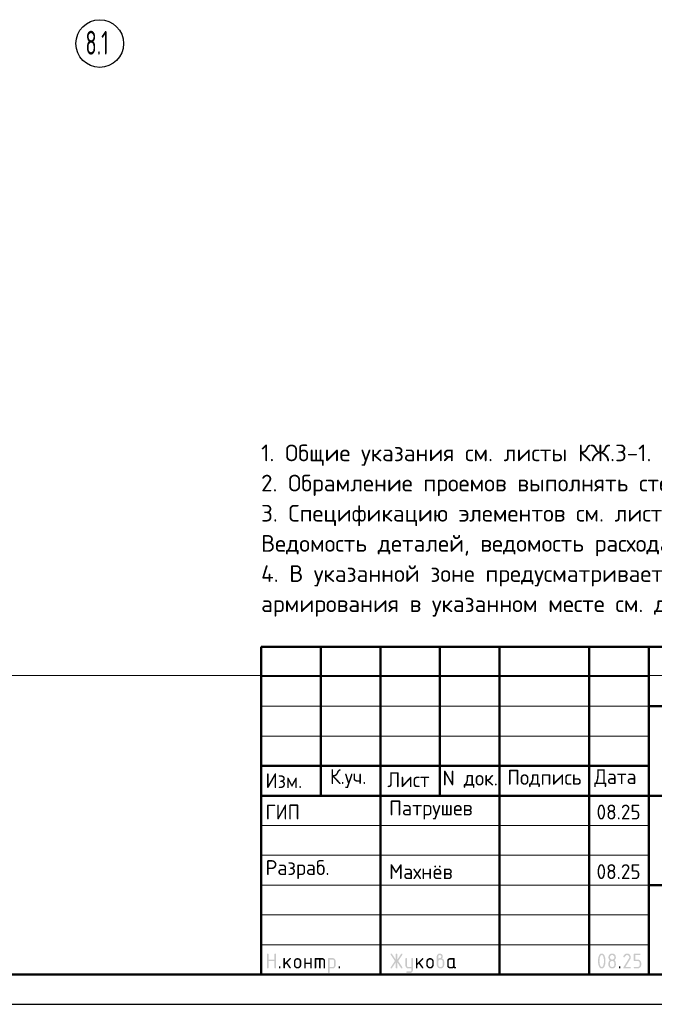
# Model space of a CAD drawing. Header units: millimetres. Extents: x 0 to 59400, y 0 to 42000.
# Tile 20 of 34: x 36351 to 46994, y 0 to 16519. Entities that reach past the tile are written whole.
import ezdxf

# ---------------------------------------------------------------- set-up
doc = ezdxf.new("R2010")
doc.units = ezdxf.units.MM
doc.linetypes.add('______5', pattern=[1100, 800, -100, 100, -100])
doc.layers.add('Standard', color=7, linetype='Continuous', lineweight=25)
doc.layers.add('Оси', color=7, linetype='______5', lineweight=13, true_color=0x656565)
doc.styles.add('ISOCPEUR', font='txt')

msp = doc.modelspace()

# ---------------------------------------------------------------- hatches: boundary and pattern name
at = {"layer": 'Standard', "linetype": 'Continuous', "lineweight": 25, "transparency": 33554687}
for points in [[(40499, 614), (40499, 839), (40499, 840), (40499, 842), (40499, 843), (40500, 844), (40500, 845), (40501, 846), (40501, 847), (40502, 848), (40503, 849), (40504, 850), (40505, 850), (40506, 851), (40507, 851), (40509, 851), (40510, 851), (40512, 851), (40513, 851), (40515, 851), (40516, 851), (40517, 851), (40518, 850), (40519, 850), (40520, 849), (40521, 848), (40522, 847), (40522, 846), (40523, 845), (40523, 844), (40524, 843), (40524, 842), (40524, 840), (40524, 839), (40524, 751), (40624, 751), (40624, 839), (40624, 840), (40624, 842), (40624, 843), (40625, 844), (40625, 845), (40626, 846), (40626, 847), (40627, 848), (40628, 849), (40629, 850), (40630, 850), (40631, 851), (40632, 851), (40633, 851), (40635, 851), (40636, 851), (40638, 851), (40639, 851), (40641, 851), (40642, 851), (40643, 850), (40644, 850), (40645, 849), (40646, 848), (40647, 847), (40647, 846), (40648, 845), (40648, 844), (40649, 843), (40649, 842), (40649, 840), (40649, 839), (40649, 614), (40649, 612), (40649, 611), (40649, 609), (40648, 608), (40648, 607), (40647, 606), (40647, 605), (40646, 604), (40645, 604), (40644, 603), (40643, 602), (40642, 602), (40641, 602), (40639, 601), (40638, 601), (40636, 601), (40635, 601), (40633, 601), (40632, 602), (40631, 602), (40630, 602), (40629, 603), (40628, 604), (40627, 604), (40626, 605), (40626, 606), (40625, 607), (40625, 608), (40624, 609), (40624, 611), (40624, 612), (40624, 614), (40624, 726), (40524, 726), (40524, 614), (40524, 612), (40524, 611), (40524, 609), (40523, 608), (40523, 607), (40522, 606), (40522, 605), (40521, 604), (40520, 604), (40519, 603), (40518, 602), (40517, 602), (40516, 602), (40515, 601), (40513, 601), (40512, 601), (40510, 601), (40509, 601), (40507, 602), (40506, 602), (40505, 602), (40504, 603), (40503, 604), (40502, 604), (40501, 605), (40501, 606), (40500, 607), (40500, 608), (40499, 609), (40499, 611), (40499, 612)], [(42659, 704), (42594, 607), (42593, 605), (42592, 604), (42591, 603), (42590, 603), (42588, 602), (42587, 602), (42585, 601), (42583, 601), (42582, 601), (42580, 601), (42579, 602), (42578, 602), (42577, 603), (42576, 603), (42575, 604), (42574, 605), (42573, 605), (42573, 606), (42572, 607), (42572, 609), (42571, 610), (42571, 611), (42571, 613), (42571, 614), (42571, 616), (42572, 618), (42572, 619), (42573, 621), (42643, 726), (42573, 832), (42572, 833), (42572, 835), (42571, 837), (42571, 838), (42571, 840), (42571, 841), (42571, 843), (42572, 844), (42572, 845), (42573, 846), (42573, 847), (42574, 848), (42575, 849), (42576, 849), (42577, 850), (42578, 850), (42579, 851), (42581, 851), (42582, 851), (42584, 851), (42585, 851), (42587, 851), (42588, 851), (42589, 850), (42591, 849), (42592, 848), (42593, 847), (42594, 846), (42659, 749), (42659, 839), (42659, 840), (42659, 842), (42659, 843), (42659, 844), (42660, 845), (42660, 846), (42661, 847), (42662, 848), (42662, 849), (42663, 850), (42664, 850), (42666, 851), (42667, 851), (42668, 851), (42669, 851), (42671, 851), (42673, 851), (42674, 851), (42675, 851), (42677, 851), (42678, 850), (42679, 850), (42680, 849), (42680, 848), (42681, 847), (42682, 846), (42682, 845), (42683, 844), (42683, 843), (42683, 842), (42684, 840), (42684, 839), (42684, 749), (42748, 846), (42749, 847), (42750, 848), (42751, 849), (42753, 850), (42754, 851), (42756, 851), (42757, 851), (42759, 851), (42760, 851), (42761, 851), (42762, 851), (42763, 850), (42765, 850), (42766, 849), (42767, 848), (42767, 847), (42768, 847), (42769, 846), (42770, 845), (42770, 843), (42771, 842), (42771, 841), (42771, 840), (42771, 839), (42771, 837), (42771, 835), (42770, 833), (42769, 832), (42699, 726), (42769, 621), (42770, 619), (42771, 617), (42771, 616), (42771, 614), (42771, 613), (42771, 611), (42771, 610), (42770, 609), (42770, 608), (42769, 607), (42768, 606), (42768, 605), (42767, 604), (42766, 603), (42765, 603), (42764, 602), (42763, 602), (42761, 602), (42760, 601), (42759, 601), (42757, 601), (42756, 602), (42754, 602), (42753, 603), (42751, 603), (42750, 604), (42749, 605), (42748, 607), (42684, 704), (42684, 614), (42684, 612), (42683, 611), (42683, 609), (42683, 608), (42682, 607), (42682, 606), (42681, 605), (42680, 604), (42680, 604), (42679, 603), (42678, 602), (42677, 602), (42675, 602), (42674, 601), (42673, 601), (42671, 601), (42669, 601), (42668, 601), (42667, 602), (42666, 602), (42664, 602), (42663, 603), (42662, 604), (42662, 604), (42661, 605), (42660, 606), (42660, 607), (42659, 608), (42659, 609), (42659, 611), (42659, 612), (42659, 614)], [(46537, 851), (46540, 851), (46544, 851), (46547, 851), (46550, 850), (46553, 850), (46556, 849), (46558, 848), (46561, 847), (46564, 846), (46567, 844), (46569, 843), (46572, 841), (46574, 839), (46577, 837), (46579, 835), (46581, 833), (46584, 831), (46586, 828), (46588, 826), (46589, 823), (46591, 821), (46592, 818), (46594, 816), (46595, 813), (46596, 810), (46597, 807), (46598, 804), (46598, 801), (46599, 798), (46599, 795), (46600, 792), (46600, 789), (46600, 784), (46599, 780), (46598, 775), (46597, 771), (46595, 766), (46593, 762), (46591, 757), (46588, 753), (46510, 626), (46587, 626), (46589, 626), (46590, 626), (46591, 626), (46593, 626), (46594, 625), (46595, 625), (46596, 624), (46597, 623), (46597, 622), (46598, 621), (46598, 620), (46599, 619), (46599, 618), (46599, 617), (46600, 615), (46600, 614), (46600, 612), (46599, 611), (46599, 610), (46599, 608), (46598, 607), (46598, 606), (46597, 605), (46597, 604), (46596, 604), (46595, 603), (46594, 602), (46593, 602), (46591, 602), (46590, 601), (46589, 601), (46587, 601), (46487, 601), (46486, 601), (46484, 601), (46483, 602), (46482, 602), (46481, 602), (46480, 603), (46479, 604), (46478, 604), (46477, 605), (46476, 606), (46476, 607), (46475, 608), (46475, 609), (46475, 611), (46475, 612), (46475, 614), (46475, 616), (46475, 617), (46476, 619), (46477, 621), (46568, 768), (46570, 771), (46571, 773), (46572, 776), (46573, 778), (46574, 781), (46574, 783), (46575, 786), (46575, 789), (46575, 793), (46574, 796), (46573, 800), (46572, 803), (46571, 806), (46568, 809), (46566, 813), (46564, 815), (46561, 818), (46558, 820), (46555, 822), (46552, 823), (46548, 825), (46545, 826), (46541, 826), (46537, 826), (46535, 826), (46532, 826), (46529, 825), (46527, 824), (46524, 823), (46522, 822), (46519, 820), (46517, 818), (46514, 816), (46512, 814), (46510, 812), (46507, 809), (46505, 806), (46503, 802), (46500, 799), (46498, 795), (46497, 793), (46496, 792), (46495, 791), (46494, 790), (46492, 790), (46491, 789), (46489, 789), (46487, 789), (46486, 789), (46484, 789), (46483, 789), (46482, 790), (46481, 790), (46480, 791), (46479, 791), (46478, 792), (46477, 793), (46476, 794), (46476, 795), (46475, 796), (46475, 797), (46475, 798), (46475, 800), (46475, 801), (46475, 803), (46475, 804), (46475, 805), (46476, 806), (46479, 812), (46482, 817), (46485, 822), (46488, 826), (46492, 830), (46495, 834), (46499, 837), (46503, 840), (46507, 843), (46511, 845), (46515, 847), (46519, 848), (46523, 850), (46528, 851), (46532, 851)], [(46650, 739), (46650, 839), (46650, 840), (46650, 842), (46650, 843), (46650, 844), (46651, 845), (46651, 846), (46652, 847), (46653, 848), (46653, 849), (46654, 850), (46655, 850), (46657, 851), (46658, 851), (46659, 851), (46660, 851), (46662, 851), (46749, 851), (46751, 851), (46752, 851), (46754, 851), (46755, 851), (46756, 850), (46757, 850), (46758, 849), (46759, 848), (46759, 847), (46760, 846), (46761, 845), (46761, 844), (46761, 843), (46762, 842), (46762, 840), (46762, 839), (46762, 837), (46762, 836), (46761, 834), (46761, 833), (46761, 832), (46760, 831), (46759, 830), (46759, 829), (46758, 829), (46757, 828), (46756, 827), (46755, 827), (46754, 827), (46752, 826), (46751, 826), (46749, 826), (46675, 826), (46675, 751), (46712, 751), (46715, 751), (46718, 751), (46721, 751), (46724, 750), (46727, 750), (46730, 749), (46733, 748), (46736, 747), (46739, 746), (46741, 744), (46744, 743), (46747, 741), (46749, 739), (46751, 737), (46754, 735), (46756, 733), (46758, 731), (46760, 728), (46762, 726), (46764, 723), (46766, 721), (46767, 718), (46769, 715), (46770, 713), (46771, 710), (46772, 707), (46773, 704), (46773, 701), (46774, 698), (46774, 695), (46774, 692), (46774, 689), (46774, 664), (46774, 661), (46774, 657), (46774, 654), (46773, 651), (46773, 648), (46772, 645), (46771, 643), (46770, 640), (46769, 637), (46767, 634), (46766, 632), (46764, 629), (46762, 627), (46760, 624), (46758, 622), (46756, 620), (46754, 617), (46751, 615), (46749, 613), (46746, 612), (46744, 610), (46741, 608), (46739, 607), (46736, 606), (46733, 605), (46730, 604), (46727, 603), (46724, 602), (46721, 602), (46718, 602), (46715, 601), (46712, 601), (46662, 601), (46660, 601), (46659, 601), (46658, 602), (46657, 602), (46655, 602), (46654, 603), (46653, 604), (46653, 604), (46652, 605), (46651, 606), (46651, 607), (46650, 608), (46650, 610), (46650, 611), (46650, 612), (46650, 614), (46650, 615), (46650, 617), (46650, 618), (46650, 619), (46651, 620), (46651, 621), (46652, 622), (46653, 623), (46653, 624), (46654, 625), (46655, 625), (46657, 626), (46658, 626), (46659, 626), (46660, 626), (46662, 626), (46712, 626), (46716, 626), (46719, 627), (46723, 628), (46726, 629), (46730, 630), (46733, 632), (46736, 634), (46738, 637), (46741, 640), (46743, 643), (46745, 646), (46747, 649), (46748, 653), (46749, 656), (46749, 660), (46749, 664), (46749, 689), (46749, 693), (46749, 696), (46748, 700), (46747, 703), (46745, 707), (46743, 710), (46741, 713), (46738, 715), (46736, 718), (46733, 720), (46730, 722), (46726, 724), (46723, 725), (46719, 726), (46716, 726), (46712, 726), (46662, 726), (46660, 726), (46659, 726), (46658, 727), (46657, 727), (46655, 727), (46654, 728), (46653, 729), (46653, 729), (46652, 730), (46651, 731), (46651, 732), (46650, 733), (46650, 734), (46650, 736), (46650, 737)], [(40799, 694), (40878, 773), (40878, 773), (40879, 774), (40880, 775), (40882, 775), (40883, 776), (40884, 776), (40885, 776), (40886, 776), (40888, 776), (40889, 776), (40891, 776), (40892, 775), (40893, 775), (40894, 774), (40895, 774), (40896, 773), (40897, 772), (40897, 771), (40898, 770), (40898, 769), (40899, 768), (40899, 767), (40899, 765), (40899, 764), (40899, 762), (40899, 761), (40898, 760), (40898, 759), (40897, 758), (40897, 757), (40896, 756), (40895, 755), (40840, 700), (40896, 621), (40898, 619), (40898, 617), (40899, 616), (40899, 614), (40899, 612), (40899, 611), (40899, 609), (40898, 608), (40898, 607), (40897, 606), (40897, 605), (40896, 604), (40895, 604), (40894, 603), (40893, 602), (40892, 602), (40891, 602), (40889, 601), (40888, 601), (40886, 601), (40885, 601), (40883, 602), (40882, 602), (40880, 603), (40879, 603), (40878, 604), (40877, 605), (40876, 607), (40822, 682), (40799, 659), (40799, 614), (40799, 612), (40799, 611), (40799, 609), (40798, 608), (40798, 607), (40797, 606), (40797, 605), (40796, 604), (40795, 604), (40794, 603), (40793, 602), (40792, 602), (40791, 602), (40789, 601), (40788, 601), (40786, 601), (40785, 601), (40783, 601), (40782, 602), (40781, 602), (40780, 602), (40779, 603), (40778, 604), (40777, 604), (40776, 605), (40776, 606), (40775, 607), (40775, 608), (40774, 609), (40774, 611), (40774, 612), (40774, 614), (40774, 764), (40774, 765), (40774, 767), (40774, 768), (40775, 769), (40775, 770), (40776, 771), (40776, 772), (40777, 773), (40778, 774), (40779, 774), (40780, 775), (40781, 775), (40782, 776), (40783, 776), (40785, 776), (40786, 776), (40788, 776), (40789, 776), (40791, 776), (40792, 775), (40793, 775), (40794, 774), (40795, 774), (40796, 773), (40797, 772), (40797, 771), (40798, 770), (40798, 769), (40799, 768), (40799, 767), (40799, 765), (40799, 764)], [(41149, 676), (41149, 614), (41149, 612), (41148, 611), (41148, 609), (41148, 608), (41147, 607), (41147, 606), (41146, 605), (41146, 604), (41145, 604), (41144, 603), (41143, 602), (41142, 602), (41140, 602), (41139, 601), (41138, 601), (41136, 601), (41135, 601), (41133, 601), (41132, 602), (41131, 602), (41129, 602), (41129, 603), (41128, 604), (41127, 604), (41126, 605), (41125, 606), (41125, 607), (41124, 608), (41124, 609), (41124, 611), (41124, 612), (41124, 614), (41124, 764), (41124, 765), (41124, 767), (41124, 768), (41124, 769), (41125, 770), (41125, 771), (41126, 772), (41127, 773), (41128, 774), (41129, 774), (41129, 775), (41131, 775), (41132, 776), (41133, 776), (41135, 776), (41136, 776), (41138, 776), (41139, 776), (41140, 776), (41142, 775), (41143, 775), (41144, 774), (41145, 774), (41146, 773), (41146, 772), (41147, 771), (41147, 770), (41148, 769), (41148, 768), (41148, 767), (41149, 765), (41149, 764), (41149, 701), (41223, 701), (41223, 764), (41223, 765), (41224, 767), (41224, 768), (41224, 769), (41225, 770), (41225, 771), (41226, 772), (41226, 773), (41227, 774), (41228, 774), (41229, 775), (41230, 775), (41232, 776), (41233, 776), (41234, 776), (41236, 776), (41237, 776), (41239, 776), (41240, 776), (41241, 775), (41243, 775), (41243, 774), (41244, 774), (41245, 773), (41246, 772), (41247, 771), (41247, 770), (41248, 769), (41248, 768), (41248, 767), (41248, 765), (41248, 764), (41248, 614), (41248, 612), (41248, 611), (41248, 609), (41248, 608), (41247, 607), (41247, 606), (41246, 605), (41245, 604), (41244, 604), (41243, 603), (41243, 602), (41241, 602), (41240, 602), (41239, 601), (41237, 601), (41236, 601), (41234, 601), (41233, 601), (41232, 602), (41230, 602), (41229, 602), (41228, 603), (41227, 604), (41226, 604), (41226, 605), (41225, 606), (41225, 607), (41224, 608), (41224, 609), (41224, 611), (41223, 612), (41223, 614), (41223, 676)], [(41311, 776), (41423, 776), (41426, 776), (41428, 776), (41431, 776), (41433, 775), (41436, 775), (41438, 774), (41440, 773), (41443, 773), (41445, 772), (41447, 770), (41449, 769), (41451, 768), (41453, 767), (41455, 765), (41457, 763), (41459, 762), (41461, 760), (41462, 758), (41464, 756), (41465, 754), (41467, 752), (41468, 750), (41469, 748), (41470, 745), (41471, 743), (41471, 741), (41472, 739), (41472, 736), (41473, 734), (41473, 731), (41473, 729), (41473, 726), (41473, 614), (41473, 612), (41473, 611), (41473, 609), (41473, 608), (41472, 607), (41472, 606), (41471, 605), (41470, 604), (41469, 604), (41468, 603), (41467, 602), (41466, 602), (41465, 602), (41464, 601), (41462, 601), (41461, 601), (41459, 601), (41458, 601), (41457, 602), (41455, 602), (41454, 602), (41453, 603), (41452, 604), (41451, 604), (41451, 605), (41450, 606), (41449, 607), (41449, 608), (41449, 609), (41448, 611), (41448, 612), (41448, 614), (41448, 726), (41448, 729), (41448, 731), (41447, 734), (41446, 736), (41446, 738), (41444, 740), (41443, 742), (41441, 744), (41439, 746), (41437, 747), (41435, 748), (41433, 749), (41431, 750), (41428, 751), (41426, 751), (41423, 751), (41398, 751), (41398, 614), (41398, 612), (41398, 611), (41398, 609), (41398, 608), (41397, 607), (41397, 606), (41396, 605), (41395, 604), (41395, 604), (41394, 603), (41393, 602), (41391, 602), (41390, 602), (41389, 601), (41387, 601), (41386, 601), (41384, 601), (41383, 601), (41382, 602), (41380, 602), (41379, 602), (41378, 603), (41377, 604), (41377, 604), (41376, 605), (41375, 606), (41375, 607), (41374, 608), (41374, 609), (41374, 611), (41373, 612), (41373, 614), (41373, 751), (41324, 751), (41324, 614), (41324, 612), (41323, 611), (41323, 609), (41323, 608), (41322, 607), (41322, 606), (41321, 605), (41320, 604), (41320, 604), (41319, 603), (41318, 602), (41316, 602), (41315, 602), (41314, 601), (41313, 601), (41311, 601), (41309, 601), (41308, 601), (41307, 602), (41306, 602), (41304, 602), (41303, 603), (41302, 604), (41302, 604), (41301, 605), (41300, 606), (41300, 607), (41299, 608), (41299, 609), (41299, 611), (41298, 612), (41298, 614), (41298, 764), (41298, 765), (41299, 767), (41299, 768), (41299, 769), (41300, 770), (41300, 771), (41301, 772), (41302, 773), (41302, 774), (41303, 774), (41304, 775), (41305, 775), (41307, 776), (41308, 776), (41309, 776)], [(42921, 576), (42921, 601), (42871, 601), (42868, 601), (42866, 602), (42863, 602), (42861, 602), (42858, 603), (42856, 603), (42854, 604), (42852, 605), (42849, 606), (42847, 607), (42845, 608), (42843, 609), (42841, 611), (42839, 612), (42837, 614), (42836, 616), (42834, 618), (42832, 620), (42831, 622), (42829, 624), (42828, 626), (42827, 628), (42826, 630), (42825, 632), (42824, 634), (42823, 637), (42822, 639), (42822, 641), (42822, 644), (42821, 646), (42821, 649), (42821, 651), (42821, 764), (42821, 765), (42821, 767), (42821, 768), (42822, 769), (42822, 770), (42823, 771), (42823, 772), (42824, 773), (42825, 774), (42826, 774), (42827, 775), (42828, 775), (42829, 776), (42831, 776), (42832, 776), (42834, 776), (42835, 776), (42837, 776), (42838, 776), (42839, 775), (42840, 775), (42841, 774), (42842, 774), (42843, 773), (42844, 772), (42844, 771), (42845, 770), (42845, 769), (42846, 768), (42846, 767), (42846, 765), (42846, 764), (42846, 651), (42846, 649), (42847, 646), (42847, 644), (42848, 642), (42849, 640), (42850, 638), (42852, 636), (42854, 634), (42855, 632), (42857, 630), (42859, 629), (42862, 628), (42864, 627), (42866, 627), (42868, 626), (42871, 626), (42921, 626), (42921, 764), (42921, 765), (42921, 767), (42921, 768), (42922, 769), (42922, 770), (42923, 771), (42923, 772), (42924, 773), (42925, 774), (42926, 774), (42927, 775), (42928, 775), (42929, 776), (42930, 776), (42932, 776), (42933, 776), (42935, 776), (42936, 776), (42938, 776), (42939, 775), (42940, 775), (42941, 774), (42942, 774), (42943, 773), (42944, 772), (42944, 771), (42945, 770), (42945, 769), (42945, 768), (42946, 767), (42946, 765), (42946, 764), (42946, 576), (42946, 574), (42946, 571), (42945, 569), (42945, 566), (42945, 564), (42944, 562), (42943, 559), (42942, 557), (42941, 555), (42940, 553), (42939, 551), (42938, 549), (42937, 547), (42935, 545), (42933, 543), (42932, 541), (42930, 539), (42928, 538), (42926, 536), (42924, 535), (42922, 533), (42920, 532), (42918, 531), (42916, 530), (42914, 529), (42911, 528), (42909, 528), (42907, 527), (42904, 527), (42902, 527), (42899, 526), (42897, 526), (42846, 526), (42845, 526), (42843, 527), (42842, 527), (42841, 527), (42840, 528), (42839, 528), (42838, 529), (42837, 529), (42836, 530), (42835, 531), (42835, 532), (42834, 533), (42834, 535), (42834, 536), (42834, 537), (42834, 539), (42834, 540), (42834, 541), (42834, 542), (42835, 544), (42835, 545), (42836, 546), (42836, 547), (42837, 548), (42838, 549), (42839, 549), (42840, 550), (42842, 550), (42843, 551), (42844, 551), (42845, 551), (42846, 551), (42896, 551), (42899, 551), (42901, 552), (42903, 552), (42906, 553), (42908, 554), (42910, 555), (42912, 557), (42914, 558), (42915, 560), (42917, 562), (42918, 564), (42919, 566), (42920, 568), (42920, 571), (42921, 573)], [(43021, 694), (43100, 773), (43100, 773), (43101, 774), (43102, 775), (43104, 775), (43105, 776), (43106, 776), (43107, 776), (43108, 776), (43110, 776), (43111, 776), (43113, 776), (43114, 775), (43115, 775), (43116, 774), (43117, 774), (43118, 773), (43119, 772), (43119, 771), (43120, 770), (43120, 769), (43121, 768), (43121, 767), (43121, 765), (43121, 764), (43121, 762), (43121, 761), (43121, 760), (43120, 759), (43120, 758), (43119, 757), (43118, 756), (43117, 755), (43062, 700), (43119, 621), (43120, 619), (43120, 617), (43121, 616), (43121, 614), (43121, 612), (43121, 611), (43121, 609), (43120, 608), (43120, 607), (43119, 606), (43119, 605), (43118, 604), (43117, 604), (43116, 603), (43115, 602), (43114, 602), (43113, 602), (43111, 601), (43110, 601), (43108, 601), (43107, 601), (43105, 602), (43104, 602), (43103, 603), (43101, 603), (43100, 604), (43099, 605), (43098, 607), (43044, 682), (43021, 659), (43021, 614), (43021, 612), (43021, 611), (43021, 609), (43020, 608), (43020, 607), (43019, 606), (43019, 605), (43018, 604), (43017, 604), (43016, 603), (43015, 602), (43014, 602), (43013, 602), (43011, 601), (43010, 601), (43008, 601), (43007, 601), (43006, 601), (43004, 602), (43003, 602), (43002, 602), (43001, 603), (43000, 604), (42999, 604), (42998, 605), (42998, 606), (42997, 607), (42997, 608), (42996, 609), (42996, 611), (42996, 612), (42996, 614), (42996, 764), (42996, 765), (42996, 767), (42996, 768), (42997, 769), (42997, 770), (42998, 771), (42998, 772), (42999, 773), (43000, 774), (43001, 774), (43002, 775), (43003, 775), (43004, 776), (43006, 776), (43007, 776), (43008, 776), (43010, 776), (43011, 776), (43013, 776), (43014, 775), (43015, 775), (43016, 774), (43017, 774), (43018, 773), (43019, 772), (43019, 771), (43020, 770), (43020, 769), (43021, 768), (43021, 767), (43021, 765), (43021, 764)], [(40699, 626), (40699, 628), (40699, 629), (40699, 631), (40700, 632), (40700, 633), (40701, 634), (40701, 635), (40702, 636), (40703, 637), (40704, 637), (40705, 638), (40706, 638), (40707, 638), (40709, 639), (40710, 639), (40712, 639), (40713, 639), (40714, 639), (40716, 638), (40717, 638), (40718, 638), (40719, 637), (40720, 637), (40721, 636), (40722, 635), (40722, 634), (40723, 633), (40723, 632), (40724, 631), (40724, 629), (40724, 628), (40724, 626), (40724, 614), (40724, 612), (40724, 611), (40724, 610), (40723, 608), (40723, 607), (40722, 606), (40722, 605), (40721, 604), (40720, 604), (40719, 603), (40718, 602), (40717, 602), (40716, 602), (40714, 601), (40713, 601), (40712, 601), (40710, 601), (40709, 601), (40707, 602), (40706, 602), (40705, 602), (40704, 603), (40703, 604), (40702, 604), (40701, 605), (40701, 606), (40700, 607), (40700, 608), (40699, 610), (40699, 611), (40699, 612), (40699, 614)], [(41698, 626), (41698, 628), (41698, 629), (41699, 631), (41699, 632), (41699, 633), (41700, 634), (41701, 635), (41701, 636), (41702, 637), (41703, 637), (41704, 638), (41705, 638), (41707, 638), (41708, 639), (41709, 639), (41711, 639), (41712, 639), (41714, 639), (41715, 638), (41716, 638), (41717, 638), (41718, 637), (41719, 637), (41720, 636), (41721, 635), (41722, 634), (41722, 633), (41723, 632), (41723, 631), (41723, 629), (41723, 628), (41723, 626), (41723, 614), (41723, 612), (41723, 611), (41723, 610), (41723, 608), (41722, 607), (41722, 606), (41721, 605), (41720, 604), (41719, 604), (41718, 603), (41717, 602), (41716, 602), (41715, 602), (41714, 601), (41712, 601), (41711, 601), (41709, 601), (41708, 601), (41707, 602), (41705, 602), (41704, 602), (41703, 603), (41702, 604), (41701, 604), (41701, 605), (41700, 606), (41699, 607), (41699, 608), (41699, 610), (41698, 611), (41698, 612), (41698, 614)], [(46400, 626), (46400, 628), (46400, 629), (46400, 631), (46401, 632), (46401, 633), (46402, 634), (46402, 635), (46403, 636), (46404, 637), (46405, 637), (46406, 638), (46407, 638), (46408, 638), (46409, 639), (46411, 639), (46412, 639), (46414, 639), (46415, 639), (46417, 638), (46418, 638), (46419, 638), (46420, 637), (46421, 637), (46422, 636), (46423, 635), (46423, 634), (46424, 633), (46424, 632), (46424, 631), (46425, 629), (46425, 628), (46425, 626), (46425, 614), (46425, 612), (46425, 611), (46424, 610), (46424, 608), (46424, 607), (46423, 606), (46423, 605), (46422, 604), (46421, 604), (46420, 603), (46419, 602), (46418, 602), (46417, 602), (46415, 601), (46414, 601), (46412, 601), (46411, 601), (46409, 601), (46408, 602), (46407, 602), (46406, 602), (46405, 603), (46404, 604), (46403, 604), (46402, 605), (46402, 606), (46401, 607), (46401, 608), (46400, 610), (46400, 611), (46400, 612), (46400, 614)]]:
    msp.add_hatch(color=7, dxfattribs=at).paths.add_polyline_path(points, flags=16)
h = msp.add_hatch(color=7, dxfattribs=at)
h.paths.add_polyline_path([(43371, 764), (43375, 767), (43379, 769), (43382, 772), (43386, 773), (43390, 775), (43393, 775), (43397, 776), (43400, 776), (43402, 776), (43404, 777), (43406, 777), (43407, 778), (43409, 779), (43411, 781), (43413, 783), (43414, 785), (43416, 787), (43417, 789), (43418, 791), (43419, 793), (43420, 795), (43420, 797), (43421, 799), (43421, 801), (43421, 804), (43420, 806), (43420, 809), (43419, 811), (43418, 813), (43417, 815), (43415, 817), (43414, 819), (43412, 821), (43410, 822), (43408, 824), (43405, 824), (43403, 825), (43401, 826), (43398, 826), (43396, 826), (43393, 826), (43391, 826), (43388, 825), (43386, 824), (43384, 823), (43382, 822), (43380, 821), (43378, 819), (43376, 817), (43375, 815), (43373, 813), (43373, 811), (43372, 809), (43371, 806), (43371, 804), (43371, 801)])
h.paths.add_polyline_path([(43433, 771), (43437, 769), (43441, 767), (43445, 765), (43448, 762), (43452, 759), (43455, 756), (43458, 752), (43460, 748), (43463, 744), (43465, 740), (43467, 736), (43468, 732), (43469, 727), (43470, 723), (43470, 718), (43470, 714), (43470, 664), (43470, 661), (43470, 657), (43470, 654), (43469, 651), (43469, 648), (43468, 645), (43467, 642), (43466, 640), (43465, 637), (43463, 634), (43462, 632), (43460, 629), (43458, 627), (43456, 624), (43454, 622), (43452, 619), (43450, 617), (43448, 615), (43445, 613), (43443, 612), (43440, 610), (43437, 608), (43435, 607), (43432, 606), (43429, 605), (43426, 604), (43424, 603), (43421, 602), (43418, 602), (43414, 602), (43411, 601), (43408, 601), (43405, 601), (43402, 602), (43399, 602), (43396, 602), (43393, 603), (43390, 604), (43387, 605), (43384, 606), (43381, 607), (43379, 608), (43376, 610), (43373, 612), (43371, 613), (43368, 615), (43366, 617), (43364, 620), (43362, 622), (43360, 624), (43358, 627), (43356, 629), (43354, 632), (43353, 634), (43351, 637), (43350, 640), (43349, 643), (43348, 645), (43347, 648), (43347, 651), (43346, 654), (43346, 657), (43346, 661), (43346, 664), (43346, 801), (43346, 804), (43346, 806), (43346, 809), (43347, 811), (43347, 814), (43348, 816), (43348, 818), (43349, 821), (43350, 823), (43351, 825), (43353, 827), (43354, 829), (43355, 831), (43357, 833), (43358, 835), (43360, 837), (43362, 839), (43364, 840), (43366, 842), (43368, 843), (43370, 845), (43372, 846), (43374, 847), (43376, 848), (43379, 849), (43381, 849), (43383, 850), (43386, 850), (43388, 851), (43390, 851), (43393, 851), (43396, 851), (43398, 851), (43401, 851), (43403, 851), (43406, 850), (43408, 850), (43410, 849), (43413, 849), (43415, 848), (43417, 847), (43419, 846), (43421, 844), (43423, 843), (43425, 842), (43427, 840), (43429, 839), (43431, 837), (43433, 835), (43434, 833), (43436, 831), (43437, 829), (43439, 827), (43440, 825), (43441, 823), (43442, 821), (43443, 818), (43443, 816), (43444, 814), (43445, 811), (43445, 809), (43445, 806), (43445, 804), (43445, 801), (43445, 797), (43445, 792), (43444, 788), (43442, 784), (43441, 781), (43438, 777), (43436, 774)], flags=16)
h.paths.add_polyline_path([(43445, 664), (43445, 714), (43445, 718), (43445, 721), (43444, 725), (43443, 728), (43441, 732), (43439, 735), (43437, 738), (43435, 740), (43432, 743), (43429, 745), (43426, 747), (43423, 749), (43419, 750), (43416, 751), (43412, 751), (43408, 751), (43404, 751), (43401, 751), (43397, 750), (43394, 749), (43390, 747), (43387, 745), (43384, 743), (43382, 740), (43379, 738), (43377, 735), (43375, 732), (43373, 728), (43372, 725), (43371, 721), (43371, 718), (43371, 714), (43371, 664), (43371, 660), (43371, 656), (43372, 653), (43373, 649), (43375, 646), (43377, 643), (43379, 640), (43382, 637), (43384, 634), (43387, 632), (43390, 630), (43394, 629), (43397, 628), (43401, 627), (43404, 626), (43408, 626), (43412, 626), (43416, 627), (43419, 628), (43423, 629), (43426, 630), (43429, 633), (43432, 635), (43435, 637), (43437, 640), (43439, 643), (43441, 646), (43443, 649), (43444, 653), (43445, 656), (43445, 660)])
h = msp.add_hatch(color=7, dxfattribs=at)
h.paths.add_polyline_path([(46150, 726), (46150, 734), (46149, 742), (46149, 749), (46148, 756), (46147, 764), (46146, 771), (46145, 778), (46143, 785), (46142, 790), (46141, 795), (46139, 799), (46138, 803), (46136, 807), (46134, 810), (46132, 813), (46131, 816), (46129, 818), (46127, 820), (46124, 822), (46122, 824), (46120, 825), (46118, 826), (46115, 826), (46112, 826), (46110, 826), (46108, 826), (46105, 825), (46103, 824), (46101, 822), (46099, 820), (46096, 818), (46095, 816), (46093, 813), (46091, 810), (46089, 807), (46088, 803), (46086, 799), (46085, 794), (46083, 790), (46082, 785), (46080, 778), (46079, 770), (46078, 763), (46077, 756), (46076, 749), (46076, 741), (46075, 734), (46075, 726), (46075, 719), (46076, 711), (46076, 704), (46077, 696), (46078, 689), (46079, 682), (46080, 675), (46082, 668), (46083, 663), (46084, 658), (46086, 654), (46087, 650), (46089, 646), (46091, 643), (46093, 639), (46094, 637), (46096, 634), (46098, 632), (46101, 630), (46103, 629), (46105, 628), (46107, 627), (46110, 626), (46112, 626), (46115, 626), (46118, 627), (46120, 628), (46122, 629), (46124, 630), (46127, 632), (46129, 634), (46131, 637), (46132, 639), (46134, 643), (46136, 646), (46138, 650), (46139, 654), (46141, 658), (46142, 663), (46143, 668), (46145, 675), (46146, 682), (46147, 689), (46148, 696), (46149, 704), (46149, 711), (46150, 719)])
h.paths.add_polyline_path([(46175, 726), (46175, 721), (46175, 715), (46175, 710), (46174, 705), (46174, 699), (46173, 694), (46173, 689), (46172, 685), (46171, 680), (46171, 675), (46170, 671), (46169, 666), (46168, 662), (46166, 657), (46165, 653), (46164, 649), (46162, 643), (46160, 638), (46157, 633), (46155, 628), (46152, 624), (46149, 620), (46146, 616), (46143, 613), (46140, 610), (46136, 608), (46133, 606), (46129, 604), (46125, 603), (46121, 602), (46117, 601), (46112, 601), (46108, 601), (46104, 602), (46100, 603), (46096, 604), (46092, 606), (46089, 608), (46085, 610), (46082, 613), (46079, 616), (46076, 620), (46073, 624), (46070, 628), (46068, 632), (46065, 638), (46063, 643), (46061, 649), (46060, 653), (46059, 657), (46057, 661), (46056, 666), (46055, 670), (46054, 675), (46054, 680), (46053, 684), (46052, 689), (46052, 694), (46051, 699), (46051, 705), (46050, 710), (46050, 715), (46050, 721), (46050, 726), (46050, 732), (46050, 737), (46050, 743), (46051, 748), (46051, 753), (46052, 758), (46052, 763), (46053, 768), (46054, 773), (46054, 778), (46055, 782), (46056, 787), (46057, 791), (46059, 795), (46060, 800), (46061, 804), (46063, 810), (46065, 815), (46068, 820), (46070, 825), (46073, 829), (46076, 833), (46079, 836), (46082, 839), (46085, 842), (46089, 845), (46092, 847), (46096, 848), (46100, 850), (46104, 851), (46108, 851), (46112, 851), (46117, 851), (46121, 851), (46125, 850), (46129, 848), (46133, 847), (46136, 845), (46140, 842), (46143, 839), (46146, 836), (46149, 833), (46152, 829), (46155, 824), (46157, 820), (46160, 815), (46162, 810), (46164, 804), (46165, 799), (46166, 795), (46168, 791), (46169, 787), (46170, 782), (46171, 777), (46171, 773), (46172, 768), (46173, 763), (46173, 758), (46174, 753), (46174, 748), (46175, 743), (46175, 737), (46175, 732)], flags=16)
h = msp.add_hatch(color=7, dxfattribs=at)
h.paths.add_polyline_path([(46287, 626), (46291, 626), (46295, 627), (46298, 628), (46302, 629), (46305, 630), (46308, 632), (46311, 634), (46314, 637), (46317, 640), (46319, 643), (46321, 646), (46322, 649), (46323, 653), (46324, 656), (46325, 660), (46325, 664), (46325, 689), (46325, 693), (46324, 696), (46323, 700), (46322, 703), (46321, 707), (46319, 710), (46316, 713), (46314, 715), (46311, 718), (46308, 720), (46305, 722), (46302, 724), (46298, 725), (46295, 726), (46291, 726), (46287, 726), (46283, 726), (46280, 726), (46276, 725), (46273, 724), (46270, 722), (46267, 720), (46264, 718), (46261, 715), (46258, 713), (46256, 710), (46254, 707), (46253, 703), (46251, 700), (46251, 696), (46250, 693), (46250, 689), (46250, 664), (46250, 660), (46251, 656), (46251, 653), (46253, 649), (46254, 646), (46256, 643), (46258, 640), (46261, 637), (46264, 634), (46267, 632), (46270, 630), (46273, 629), (46276, 628), (46280, 627), (46283, 626)])
h.paths.add_polyline_path([(46287, 601), (46284, 601), (46281, 602), (46278, 602), (46275, 602), (46272, 603), (46269, 604), (46266, 605), (46263, 606), (46261, 607), (46258, 608), (46255, 610), (46253, 612), (46250, 613), (46248, 615), (46245, 617), (46243, 620), (46241, 622), (46239, 624), (46237, 627), (46235, 629), (46234, 632), (46232, 634), (46231, 637), (46230, 640), (46228, 643), (46228, 645), (46227, 648), (46226, 651), (46226, 654), (46225, 657), (46225, 661), (46225, 664), (46225, 689), (46225, 693), (46225, 696), (46226, 700), (46227, 704), (46227, 707), (46228, 710), (46230, 714), (46231, 717), (46233, 720), (46235, 723), (46237, 726), (46239, 729), (46241, 731), (46244, 734), (46247, 736), (46250, 739), (46247, 741), (46244, 744), (46241, 746), (46239, 749), (46237, 752), (46235, 755), (46233, 758), (46231, 761), (46230, 764), (46228, 767), (46227, 771), (46227, 774), (46226, 778), (46225, 781), (46225, 785), (46225, 789), (46225, 792), (46225, 795), (46226, 798), (46226, 801), (46227, 804), (46228, 807), (46228, 810), (46230, 813), (46231, 816), (46232, 818), (46234, 821), (46235, 823), (46237, 826), (46239, 828), (46241, 831), (46243, 833), (46245, 835), (46248, 837), (46250, 839), (46253, 841), (46255, 843), (46258, 844), (46261, 846), (46263, 847), (46266, 848), (46269, 849), (46272, 850), (46275, 850), (46278, 851), (46281, 851), (46284, 851), (46287, 851), (46291, 851), (46294, 851), (46297, 851), (46300, 850), (46303, 850), (46306, 849), (46309, 848), (46311, 847), (46314, 846), (46317, 844), (46319, 843), (46322, 841), (46324, 839), (46327, 837), (46329, 835), (46331, 833), (46334, 831), (46336, 828), (46338, 826), (46339, 823), (46341, 821), (46343, 818), (46344, 816), (46345, 813), (46346, 810), (46347, 807), (46348, 804), (46349, 801), (46349, 798), (46349, 795), (46350, 792), (46350, 789), (46350, 785), (46349, 781), (46349, 778), (46348, 774), (46347, 771), (46346, 767), (46345, 764), (46343, 761), (46342, 758), (46340, 755), (46338, 752), (46336, 749), (46333, 746), (46331, 744), (46328, 741), (46325, 739), (46329, 735), (46333, 732), (46337, 728), (46339, 724), (46342, 719), (46344, 715), (46346, 710), (46347, 705), (46348, 704), (46348, 702), (46348, 701), (46348, 699), (46349, 697), (46349, 695), (46349, 692), (46349, 690), (46349, 687), (46349, 684), (46350, 681), (46350, 678), (46350, 675), (46350, 671), (46350, 668), (46350, 664), (46350, 661), (46349, 657), (46349, 654), (46349, 651), (46348, 648), (46347, 645), (46346, 643), (46345, 640), (46344, 637), (46343, 634), (46341, 632), (46339, 629), (46338, 627), (46336, 624), (46334, 622), (46331, 620), (46329, 617), (46327, 615), (46324, 613), (46322, 612), (46319, 610), (46317, 608), (46314, 607), (46311, 606), (46309, 605), (46306, 604), (46303, 603), (46300, 602), (46297, 602), (46294, 602), (46291, 601)], flags=16)
h.paths.add_polyline_path([(46287, 751), (46291, 751), (46295, 752), (46298, 753), (46302, 754), (46305, 755), (46308, 757), (46311, 759), (46314, 762), (46317, 765), (46319, 768), (46321, 771), (46322, 774), (46323, 778), (46324, 781), (46325, 785), (46325, 789), (46325, 793), (46324, 796), (46323, 800), (46322, 803), (46321, 806), (46319, 809), (46316, 812), (46314, 815), (46311, 818), (46308, 820), (46305, 822), (46302, 823), (46298, 825), (46295, 826), (46291, 826), (46287, 826), (46283, 826), (46280, 826), (46276, 825), (46273, 823), (46270, 822), (46267, 820), (46264, 818), (46261, 815), (46258, 813), (46256, 810), (46254, 807), (46253, 803), (46251, 800), (46251, 796), (46250, 793), (46250, 789), (46250, 785), (46251, 781), (46251, 778), (46253, 774), (46254, 771), (46256, 768), (46258, 765), (46261, 762), (46264, 759), (46267, 757), (46270, 755), (46273, 754), (46276, 753), (46280, 752), (46283, 751)])
h = msp.add_hatch(color=7, dxfattribs=at)
h.paths.add_polyline_path([(40949, 664), (40949, 714), (40949, 717), (40949, 720), (40949, 723), (40950, 726), (40950, 729), (40951, 732), (40952, 735), (40953, 738), (40954, 740), (40956, 743), (40957, 746), (40959, 748), (40961, 751), (40963, 753), (40965, 756), (40967, 758), (40969, 760), (40972, 762), (40974, 764), (40977, 766), (40979, 768), (40982, 769), (40984, 770), (40987, 772), (40990, 773), (40993, 774), (40996, 774), (40999, 775), (41002, 776), (41005, 776), (41008, 776), (41011, 776), (41014, 776), (41018, 776), (41021, 776), (41024, 775), (41027, 774), (41030, 774), (41033, 773), (41035, 772), (41038, 770), (41041, 769), (41043, 768), (41046, 766), (41048, 764), (41051, 762), (41053, 760), (41055, 758), (41058, 756), (41060, 753), (41062, 751), (41063, 749), (41065, 746), (41066, 743), (41068, 741), (41069, 738), (41070, 735), (41071, 732), (41072, 729), (41072, 726), (41073, 723), (41073, 720), (41074, 717), (41074, 714), (41074, 664), (41074, 660), (41073, 657), (41073, 654), (41072, 651), (41072, 648), (41071, 645), (41070, 642), (41069, 640), (41068, 637), (41066, 634), (41065, 632), (41063, 629), (41062, 627), (41060, 624), (41058, 622), (41055, 620), (41053, 617), (41051, 615), (41048, 613), (41046, 612), (41043, 610), (41041, 608), (41038, 607), (41035, 606), (41032, 605), (41029, 604), (41027, 603), (41024, 602), (41021, 602), (41017, 602), (41014, 601), (41011, 601), (41008, 601), (41005, 602), (41002, 602), (40999, 602), (40996, 603), (40993, 604), (40990, 605), (40987, 606), (40984, 607), (40982, 608), (40979, 610), (40977, 612), (40974, 613), (40972, 615), (40969, 617), (40967, 620), (40965, 622), (40963, 624), (40961, 627), (40959, 629), (40957, 632), (40956, 634), (40954, 637), (40953, 640), (40952, 642), (40951, 645), (40950, 648), (40950, 651), (40949, 654), (40949, 657), (40949, 660)], flags=16)
h.paths.add_polyline_path([(41048, 664), (41048, 714), (41048, 718), (41048, 721), (41047, 725), (41046, 728), (41044, 732), (41042, 735), (41040, 738), (41038, 740), (41035, 743), (41032, 745), (41029, 747), (41025, 749), (41022, 750), (41019, 751), (41015, 751), (41011, 751), (41007, 751), (41004, 751), (41000, 750), (40997, 749), (40994, 747), (40990, 745), (40987, 743), (40985, 740), (40982, 738), (40980, 735), (40978, 732), (40977, 728), (40975, 725), (40974, 721), (40974, 718), (40974, 714), (40974, 664), (40974, 660), (40974, 656), (40975, 653), (40977, 649), (40978, 646), (40980, 643), (40982, 640), (40985, 637), (40987, 634), (40990, 632), (40993, 630), (40997, 629), (41000, 628), (41004, 627), (41007, 626), (41011, 626), (41015, 626), (41019, 627), (41022, 628), (41025, 629), (41029, 630), (41032, 633), (41035, 635), (41038, 637), (41040, 640), (41042, 643), (41044, 646), (41046, 649), (41047, 653), (41048, 656), (41048, 660)])
h = msp.add_hatch(color=7, dxfattribs=at)
h.paths.add_polyline_path([(41523, 764), (41523, 765), (41524, 767), (41524, 768), (41524, 769), (41525, 770), (41525, 771), (41526, 772), (41527, 773), (41527, 774), (41528, 774), (41529, 775), (41530, 775), (41532, 776), (41533, 776), (41534, 776), (41536, 776), (41598, 776), (41601, 776), (41603, 776), (41606, 776), (41608, 775), (41611, 775), (41613, 774), (41615, 773), (41618, 773), (41620, 772), (41622, 770), (41624, 769), (41626, 768), (41628, 767), (41630, 765), (41632, 763), (41634, 762), (41636, 760), (41637, 758), (41639, 756), (41640, 754), (41641, 752), (41643, 750), (41644, 748), (41645, 746), (41645, 743), (41646, 741), (41647, 739), (41647, 736), (41648, 734), (41648, 731), (41648, 729), (41648, 726), (41648, 651), (41648, 649), (41648, 646), (41648, 644), (41647, 641), (41647, 639), (41646, 637), (41645, 634), (41645, 632), (41644, 630), (41643, 628), (41641, 626), (41640, 624), (41639, 622), (41637, 620), (41636, 618), (41634, 616), (41632, 614), (41630, 612), (41628, 611), (41626, 609), (41624, 608), (41622, 607), (41620, 606), (41618, 605), (41615, 604), (41613, 603), (41611, 603), (41608, 602), (41606, 602), (41603, 602), (41601, 601), (41598, 601), (41548, 601), (41548, 539), (41548, 537), (41548, 536), (41548, 535), (41548, 533), (41547, 532), (41547, 531), (41546, 530), (41545, 529), (41545, 529), (41544, 528), (41543, 528), (41541, 527), (41540, 527), (41539, 527), (41538, 526), (41536, 526), (41534, 526), (41533, 527), (41532, 527), (41530, 527), (41529, 528), (41528, 528), (41527, 529), (41527, 529), (41526, 530), (41525, 531), (41525, 532), (41524, 533), (41524, 535), (41524, 536), (41523, 537), (41523, 539)], flags=16)
h.paths.add_polyline_path([(41548, 751), (41548, 626), (41598, 626), (41601, 626), (41603, 627), (41606, 627), (41608, 628), (41610, 629), (41612, 630), (41614, 632), (41616, 634), (41618, 635), (41619, 637), (41620, 639), (41621, 642), (41622, 644), (41623, 646), (41623, 649), (41623, 651), (41623, 726), (41623, 729), (41623, 731), (41622, 734), (41621, 736), (41620, 738), (41619, 740), (41618, 742), (41616, 744), (41614, 746), (41612, 747), (41610, 748), (41608, 749), (41606, 750), (41603, 751), (41601, 751), (41598, 751)])
h = msp.add_hatch(color=7, dxfattribs=at)
h.paths.add_polyline_path([(43171, 664), (43171, 714), (43171, 717), (43171, 720), (43171, 723), (43172, 726), (43173, 729), (43173, 732), (43174, 735), (43175, 738), (43177, 740), (43178, 743), (43179, 746), (43181, 748), (43183, 751), (43185, 753), (43187, 756), (43189, 758), (43191, 760), (43194, 762), (43196, 764), (43199, 766), (43201, 768), (43204, 769), (43206, 770), (43209, 772), (43212, 773), (43215, 774), (43218, 774), (43221, 775), (43224, 776), (43227, 776), (43230, 776), (43233, 776), (43236, 776), (43240, 776), (43243, 776), (43246, 775), (43249, 774), (43252, 774), (43255, 773), (43257, 772), (43260, 770), (43263, 769), (43265, 768), (43268, 766), (43271, 764), (43273, 762), (43275, 760), (43278, 758), (43280, 756), (43282, 753), (43284, 751), (43285, 749), (43287, 746), (43289, 743), (43290, 741), (43291, 738), (43292, 735), (43293, 732), (43294, 729), (43294, 726), (43295, 723), (43295, 720), (43296, 717), (43296, 714), (43296, 664), (43296, 660), (43295, 657), (43295, 654), (43294, 651), (43294, 648), (43293, 645), (43292, 642), (43291, 640), (43290, 637), (43288, 634), (43287, 632), (43285, 629), (43284, 627), (43282, 624), (43280, 622), (43277, 620), (43275, 617), (43273, 615), (43270, 613), (43268, 612), (43265, 610), (43263, 608), (43260, 607), (43257, 606), (43254, 605), (43252, 604), (43249, 603), (43246, 602), (43243, 602), (43240, 602), (43236, 601), (43233, 601), (43230, 601), (43227, 602), (43224, 602), (43221, 602), (43218, 603), (43215, 604), (43212, 605), (43209, 606), (43206, 607), (43204, 608), (43201, 610), (43199, 612), (43196, 613), (43194, 615), (43191, 617), (43189, 620), (43187, 622), (43185, 624), (43183, 627), (43181, 629), (43179, 632), (43178, 634), (43177, 637), (43175, 640), (43174, 642), (43173, 645), (43173, 648), (43172, 651), (43171, 654), (43171, 657), (43171, 660)], flags=16)
h.paths.add_polyline_path([(43271, 664), (43271, 714), (43271, 718), (43270, 721), (43269, 725), (43268, 728), (43266, 732), (43264, 735), (43262, 738), (43260, 740), (43257, 743), (43254, 745), (43251, 747), (43248, 749), (43244, 750), (43241, 751), (43237, 751), (43233, 751), (43229, 751), (43226, 751), (43222, 750), (43219, 749), (43216, 747), (43213, 745), (43210, 743), (43207, 740), (43204, 738), (43202, 735), (43200, 732), (43199, 728), (43197, 725), (43197, 721), (43196, 718), (43196, 714), (43196, 664), (43196, 660), (43197, 656), (43197, 653), (43199, 649), (43200, 646), (43202, 643), (43204, 640), (43207, 637), (43209, 634), (43212, 632), (43215, 630), (43219, 629), (43222, 628), (43226, 627), (43229, 626), (43233, 626), (43237, 626), (43241, 627), (43244, 628), (43248, 629), (43251, 630), (43254, 633), (43257, 635), (43260, 637), (43262, 640), (43264, 643), (43266, 646), (43268, 649), (43269, 653), (43270, 656), (43271, 660)])
h = msp.add_hatch(color=7, dxfattribs=at)
h.paths.add_polyline_path([(43620, 751), (43570, 751), (43568, 751), (43565, 751), (43563, 750), (43561, 749), (43559, 748), (43557, 747), (43555, 746), (43553, 744), (43551, 742), (43550, 740), (43548, 738), (43547, 736), (43547, 734), (43546, 731), (43546, 729), (43546, 726), (43546, 651), (43546, 649), (43546, 646), (43547, 644), (43547, 642), (43548, 640), (43550, 638), (43551, 636), (43553, 634), (43555, 632), (43557, 630), (43559, 629), (43561, 628), (43563, 627), (43566, 627), (43568, 626), (43570, 626), (43595, 626), (43598, 626), (43600, 627), (43603, 627), (43605, 628), (43607, 629), (43609, 630), (43611, 632), (43613, 634), (43615, 635), (43616, 637), (43618, 639), (43618, 642), (43619, 644), (43620, 646), (43620, 649), (43620, 651)])
h.paths.add_polyline_path([(43670, 614), (43670, 612), (43670, 611), (43670, 609), (43670, 608), (43669, 607), (43669, 606), (43668, 605), (43667, 604), (43666, 604), (43665, 603), (43664, 602), (43663, 602), (43662, 602), (43661, 601), (43659, 601), (43658, 601), (43653, 601), (43649, 602), (43646, 603), (43642, 605), (43638, 606), (43635, 609), (43632, 611), (43629, 615), (43626, 611), (43622, 609), (43618, 606), (43614, 605), (43610, 603), (43605, 602), (43600, 601), (43595, 601), (43570, 601), (43568, 601), (43565, 602), (43563, 602), (43560, 602), (43558, 603), (43556, 603), (43553, 604), (43551, 605), (43549, 606), (43547, 607), (43545, 608), (43543, 609), (43541, 611), (43539, 612), (43537, 614), (43535, 616), (43533, 618), (43532, 619), (43530, 621), (43529, 623), (43527, 625), (43526, 628), (43525, 630), (43524, 632), (43523, 634), (43523, 636), (43522, 639), (43521, 641), (43521, 644), (43521, 646), (43521, 649), (43521, 651), (43521, 726), (43521, 729), (43521, 731), (43521, 734), (43521, 736), (43522, 739), (43523, 741), (43523, 743), (43524, 746), (43525, 748), (43526, 750), (43527, 752), (43529, 754), (43530, 756), (43532, 758), (43533, 760), (43535, 762), (43537, 763), (43539, 765), (43541, 767), (43543, 768), (43545, 769), (43547, 770), (43549, 772), (43551, 773), (43553, 773), (43556, 774), (43558, 775), (43560, 775), (43563, 776), (43565, 776), (43568, 776), (43570, 776), (43633, 776), (43634, 776), (43636, 776), (43637, 776), (43638, 775), (43639, 775), (43640, 774), (43641, 774), (43642, 773), (43643, 772), (43644, 771), (43644, 770), (43645, 769), (43645, 768), (43645, 767), (43645, 765), (43645, 764), (43645, 639), (43645, 637), (43646, 636), (43646, 634), (43646, 633), (43646, 632), (43647, 631), (43648, 630), (43648, 629), (43649, 629), (43650, 628), (43651, 627), (43652, 627), (43654, 627), (43655, 626), (43656, 626), (43658, 626), (43659, 626), (43661, 626), (43662, 626), (43663, 625), (43664, 625), (43665, 625), (43666, 624), (43667, 623), (43668, 622), (43669, 621), (43669, 620), (43670, 619), (43670, 618), (43670, 617), (43670, 615)], flags=16)

# ---------------------------------------------------------------- linework, layer by layer
at = {"layer": 'Standard', "color": 7, "linetype": 'Continuous', "lineweight": 50, "transparency": 33554687}
for p, q in [((40400, 500), (40400, 6000)), ((40400, 6000), (58900, 6000)), ((41400, 3500), (41400, 6000)), ((42400, 500), (42400, 6000)), ((43400, 3500), (43400, 6000)), ((44400, 500), (44400, 6000)), ((45900, 500), (45900, 6000)), ((46900, 500), (46900, 6000)), ((46900, 5000), (58900, 5000)), ((40400, 4000), (46900, 4000)), ((40400, 4000), (46900, 4000)), ((40400, 3500), (46900, 3500)), ((40400, 3500), (46900, 3500)), ((46900, 3500), (58900, 3500)), ((46900, 2000), (58900, 2000))]:
    msp.add_line(p, q, dxfattribs=at)
at = {"layer": 'Standard', "color": 7, "linetype": 'Continuous', "lineweight": 13, "transparency": 33554687}
for p, q in [((40400, 5500), (46900, 5500)), ((40400, 5000), (46900, 5000)), ((40400, 4500), (46900, 4500)), ((40400, 3000), (46900, 3000)), ((40400, 2500), (46900, 2500)), ((40400, 2500), (46900, 2500)), ((40400, 2000), (46900, 2000)), ((40400, 2000), (46900, 2000)), ((40400, 1500), (46900, 1500)), ((40400, 1000), (46900, 1000))]:
    msp.add_line(p, q, dxfattribs=at)
at = {"layer": 'Standard', "color": 7, "linetype": 'Continuous', "lineweight": 25, "transparency": 33554687}
msp.add_line((40400, 500), (58900, 500), dxfattribs=at)
msp.add_line((40400, 500), (58900, 500), dxfattribs=at)
msp.add_line((40400, 500), (58900, 500), dxfattribs=at)
msp.add_lwpolyline([(0, 0), (59400, 0), (59400, 42000), (0, 42000), (0, 0)], close=True, dxfattribs=at)
at = {"layer": 'Standard', "color": 7, "linetype": 'Continuous', "lineweight": 50, "transparency": 33554687}
msp.add_lwpolyline([(2000, 41500), (58900, 41500), (58900, 500), (2000, 500), (2000, 41500)], close=True, dxfattribs=at)
at = {"layer": 'Standard', "color": 7, "linetype": 'Continuous', "lineweight": 18, "transparency": 33554687}
msp.add_lwpolyline([(59291, 41017), (2391, 41017), (2391, 5517), (59291, 5517), (59291, 41017)], dxfattribs=at)
at = {"layer": 'Standard', "color": 7, "linetype": 'Continuous', "lineweight": 13, "transparency": 33554687}
for points in [[(58900, 500), (40400, 500), (40400, 6000), (58900, 6000), (58900, 500)], [(58900, 6000), (40400, 6000), (40400, 500), (58900, 500), (58900, 6000)]]:
    msp.add_lwpolyline(points, dxfattribs=at)
at = {"layer": 'Standard', "color": 7, "linetype": 'Continuous', "lineweight": 25, "transparency": 33554687}
msp.add_lwpolyline([(58900, 6000), (40400, 6000), (40400, 500), (58900, 500), (58900, 6000)], dxfattribs=at)
at = {"layer": 'Оси', "color": 7, "linetype": 'Continuous', "lineweight": 25, "transparency": 33554687}
msp.add_circle((37693, 16119), 400, dxfattribs=at)

# ---------------------------------------------------------------- texts
at = {"layer": 'Standard', "color": 7, "linetype": 'Continuous', "lineweight": 13, "transparency": 33554687, "insert": (40400, 9391), "char_height": 280, "width": 18120.9, "attachment_point": 1, "line_spacing_factor": 1.084337}
msp.add_mtext('\\A1;{\\fISOCPEUR|i0|b0;\\H279.999995;\\W1.000000;\\C7;1. Общие указания см. листы КЖ.3-1.}\\P{\\fISOCPEUR|i0|b0;\\H279.999995;\\W1.000000;\\C7;2. Обрамление проемов выполнять стержнями поз. 5.}\\P{\\fISOCPEUR|i0|b0;\\H279.999995;\\W1.000000;\\C7;3. Спецификацию элементов см. лист КЖ.3-10.}\\P{\\fISOCPEUR|i0|b0;\\H279.999995;\\W1.000000;\\C7;Ведомость деталей, ведомость расхода стали на перекрытие подвала см. лист КЖ.3-11.}\\P{\\fISOCPEUR|i0|b0;\\H279.999995;\\W1.000000;\\C7;4. В указанной зоне предусматривается поворот размещения фоновой арматуры. Схему выполнения}\\P{\\fISOCPEUR|i0|b0;\\H279.999995;\\W1.000000;\\C7;армирования в указанном месте см. деталь армирования (лист КЖ.3-8).}\\P', dxfattribs=at)
at = {"layer": 'Standard', "color": 7, "linetype": 'Continuous', "lineweight": 25, "transparency": 33554687, "char_height": 250, "attachment_point": 7, "style": 'ISOCPEUR'}
for s, insert, width in [('\\W0.93;Изм.', (40474, 3628), 752.89), ('\\W0.93;К.уч.', (41556, 3628), 816.02), ('\\W0.94;Лист', (42519, 3643), 866.92), ('\\W0.95;N док.', (43443, 3631), 1068.12), ('\\W0.96;Подпись', (44529, 3643), 1344.29), ('\\W0.94;Дата', (45988, 3643), 967.74), ('\\W0.92;ГИП', (40474, 3101), 689.61), ('\\W0.97;Патрушев', (42546, 3101), 1670.2), ('\\W0.94;08.25', (46025, 3101), 891.67), ('\\W0.96;Разраб.', (40474, 2101), 1306.55), ('\\W0.96;Махнёв', (42546, 2101), 1243.92), ('\\W0.94;08.25', (46025, 2101), 891.67)]:
    msp.add_mtext(s, dxfattribs=dict(at, insert=insert, width=width))
at = {"layer": 'Оси', "color": 7, "linetype": 'Continuous', "lineweight": 35, "transparency": 33554687, "insert": (37453, 15933), "char_height": 400, "width": 605.93, "attachment_point": 7, "style": 'ISOCPEUR'}
msp.add_mtext('\\W0.63;8.1', dxfattribs=at)

doc.saveas('drawing.dxf')
